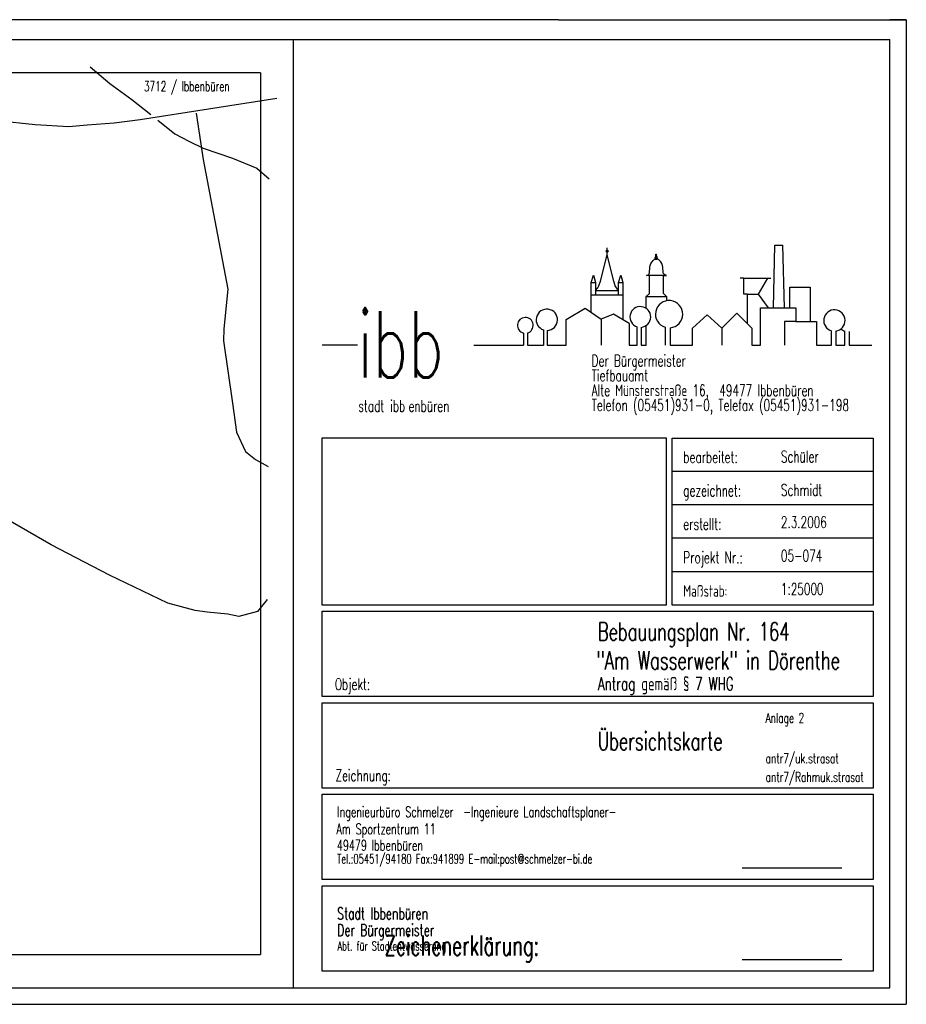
# Model space of a CAD drawing. Extents: x 3404591 to 3419117, y 5785597 to 5793047.
# Tile 3 of 3: x 3412425 to 3419117, y 5785622 to 5793047. Entities that reach past the tile are written whole.
import ezdxf

# ---------------------------------------------------------------- set-up
doc = ezdxf.new("R2010")
doc.units = 0
doc.header["$MEASUREMENT"] = 0
doc.linetypes.add('LINIENART0', pattern=[0])
for name, color, linetype in [('Autobahn', 7, 'Continuous'), ('Beschriftung_Karte', 7, 'Continuous'), ('Eisenbahn', 7, 'Continuous'), ('Landstraße', 7, 'Continuous'), ('NULLEBENE', 7, 'Continuous'), ('Rahmen', 7, 'Continuous')]:
    doc.layers.add(name, color=color, linetype=linetype)
doc.styles.add('SIMPLEX', font='simplex')

msp = doc.modelspace()

# ---------------------------------------------------------------- linework, layer by layer
at = {"layer": 'Autobahn', "color": 163, "linetype": 'LINIENART0'}
for p, q in [((3413333.98355, 5792293.66118), (3414365.85526, 5792456.30263)), ((3412167.92105, 5792295.93421), (3412542.97039, 5792257.29276)), ((3412542.97039, 5792257.29276), (3412795.27632, 5792241.38158)), ((3412795.27632, 5792241.38158), (3412933.93092, 5792255.01974)), ((3412933.93092, 5792255.01974), (3413138.50329, 5792268.65789)), ((3413138.50329, 5792268.65789), (3413333.98355, 5792293.66118))]:
    msp.add_line(p, q, dxfattribs=at)
at = {"layer": 'Eisenbahn', "color": 166, "linetype": 'LINIENART0'}
for p, q in [((3413756.51316, 5792340.95395), (3413811.06579, 5791993.18092)), ((3413811.06579, 5791993.18092), (3413997, 5791013.97697)), ((3413997, 5791013.97697), (3413965.17763, 5790716.21053)), ((3413965.17763, 5790716.21053), (3413962.63158, 5790624.20395)), ((3413962.63158, 5790624.20395), (3414030.82237, 5790155.96053)), ((3414030.82237, 5790155.96053), (3414062.64474, 5789935.47697)), ((3414062.64474, 5789935.47697), (3414128.5625, 5789790.00329)), ((3414128.5625, 5789790.00329), (3414205.84539, 5789730.90461)), ((3414205.84539, 5789730.90461), (3414301.3125, 5789676.35197)), ((3412662.43092, 5789087.54276), (3412087.35526, 5789419.40461)), ((3413104.24013, 5788857.52303), (3412662.43092, 5789087.54276)), ((3413542.93421, 5788646.13158), (3413104.24013, 5788857.52303)), ((3413749.77961, 5788591.57895), (3413542.93421, 5788646.13158)), ((3414293.03289, 5788675.68092), (3414220.29605, 5788584.75987)), ((3413840.70066, 5788580.21382), (3413749.77961, 5788591.57895)), ((3413995.26645, 5788564.30263), (3413840.70066, 5788580.21382)), ((3414079.36842, 5788546.11842), (3413995.26645, 5788564.30263)), ((3414220.29605, 5788584.75987), (3414079.36842, 5788546.11842))]:
    msp.add_line(p, q, dxfattribs=at)
at = {"layer": 'Landstraße', "color": 172, "linetype": 'LINIENART0'}
for p, q in [((3412956.57895, 5792690.42434), (3413106.59868, 5792565.40789)), ((3413106.59868, 5792565.40789), (3413272.52961, 5792444.9375)), ((3413272.52961, 5792444.9375), (3413415.73026, 5792331.28618)), ((3413468.00987, 5792290.37171), (3413597.57237, 5792185.8125)), ((3413597.57237, 5792185.8125), (3413702.13158, 5792131.25987)), ((3413702.13158, 5792131.25987), (3413811.23684, 5792078.98026)), ((3413811.23684, 5792078.98026), (3414031.72039, 5792001.69737)), ((3414031.72039, 5792001.69737), (3414215.83553, 5791926.6875)), ((3414215.83553, 5791926.6875), (3414309.02961, 5791847.13158))]:
    msp.add_line(p, q, dxfattribs=at)
at = {"layer": 'NULLEBENE', "color": 144, "linetype": 'LINIENART0'}
for p, q in [((3419116.68, 5793046.87702), (3418991.68, 5793046.87702)), ((3416851.93, 5791301.12702), (3416860.18, 5791309.37702)), ((3416851.93, 5791301.37702), (3416859.68, 5791309.37702)), ((3416851.93, 5791301.87702), (3416859.43, 5791309.37702)), ((3416851.93, 5791302.12702), (3416858.93, 5791309.37702)), ((3416851.93, 5791302.62702), (3416858.68, 5791309.37702)), ((3416851.93, 5791302.87702), (3416858.43, 5791309.37702)), ((3416852.18, 5791300.37702), (3416860.93, 5791309.12702)), ((3416852.18, 5791300.62702), (3416860.68, 5791309.12702)), ((3416852.18, 5791300.87702), (3416860.18, 5791309.12702)), ((3416852.18, 5791303.37702), (3416857.68, 5791309.12702)), ((3416852.18, 5791303.87702), (3416857.43, 5791309.12702)), ((3416852.43, 5791299.62702), (3416861.43, 5791308.87702)), ((3416852.43, 5791300.12702), (3416861.18, 5791308.87702)), ((3416852.43, 5791304.37702), (3416856.93, 5791308.87702)), ((3416852.43, 5791299.12702), (3416861.93, 5791308.62702)), ((3416852.43, 5791299.62702), (3416861.68, 5791308.62702)), ((3416852.43, 5791304.87702), (3416856.43, 5791308.62702)), ((3416852.68, 5791298.62702), (3416862.68, 5791308.62702)), ((3416852.68, 5791299.12702), (3416862.18, 5791308.62702)), ((3416852.93, 5791298.37702), (3416862.68, 5791308.37702)), ((3416852.93, 5791305.62702), (3416855.68, 5791308.37702)), ((3416852.93, 5791298.37702), (3416862.93, 5791308.12702)), ((3416853.18, 5791297.87702), (3416863.43, 5791308.12702)), ((3416853.18, 5791298.12702), (3416863.18, 5791308.12702)), ((3416853.43, 5791297.62702), (3416863.68, 5791307.87702)), ((3416853.68, 5791297.37702), (3416863.93, 5791307.62702)), ((3416853.68, 5791297.12702), (3416863.93, 5791307.37702)), ((3416853.93, 5791297.12702), (3416864.18, 5791307.37702)), ((3416854.18, 5791296.87702), (3416864.43, 5791307.12702)), ((3416854.18, 5791296.62702), (3416864.43, 5791306.87702)), ((3416854.43, 5791296.62702), (3416864.68, 5791306.87702)), ((3416854.68, 5791296.37702), (3416864.93, 5791306.62702)), ((3416854.68, 5791296.12702), (3416864.93, 5791306.37702)), ((3416854.93, 5791296.12702), (3416865.18, 5791306.37702)), ((3416855.43, 5791296.12702), (3416865.18, 5791305.87702)), ((3416855.43, 5791295.87702), (3416865.43, 5791305.62702)), ((3416855.68, 5791295.62702), (3416865.68, 5791305.62702)), ((3416855.93, 5791295.37702), (3416865.68, 5791305.37702)), ((3416856.18, 5791295.37702), (3416865.68, 5791305.12702)), ((3416856.43, 5791295.37702), (3416865.93, 5791304.87702)), ((3416856.68, 5791295.37702), (3416865.93, 5791304.37702)), ((3416856.93, 5791295.12702), (3416866.18, 5791304.37702)), ((3416857.18, 5791295.12702), (3416866.18, 5791303.87702)), ((3416857.43, 5791294.87702), (3416866.18, 5791303.87702)), ((3416857.68, 5791294.87702), (3416866.18, 5791303.37702)), ((3416858.18, 5791294.87702), (3416866.18, 5791303.12702)), ((3416858.43, 5791294.87702), (3416866.43, 5791302.87702)), ((3416858.68, 5791273.12702), (3416858.68, 5791327.12702)), ((3416858.68, 5791294.87702), (3416866.43, 5791302.62702)), ((3416858.93, 5791294.87702), (3416866.43, 5791302.12702)), ((3416859.43, 5791294.87702), (3416866.43, 5791301.87702)), ((3416859.68, 5791294.87702), (3416866.43, 5791301.37702)), ((3416860.18, 5791294.87702), (3416866.43, 5791301.12702)), ((3416860.68, 5791294.87702), (3416866.18, 5791300.62702)), ((3416860.93, 5791294.87702), (3416866.18, 5791300.37702)), ((3416861.43, 5791295.12702), (3416866.18, 5791299.62702)), ((3416861.93, 5791295.37702), (3416865.93, 5791299.12702)), ((3416862.68, 5791295.62702), (3416865.68, 5791298.37702)), ((3417226.93, 5791275.87702), (3417229.43, 5791278.37702)), ((3417226.93, 5791276.12702), (3417228.93, 5791278.37702)), ((3417226.93, 5791276.62702), (3417228.68, 5791278.37702)), ((3417226.93, 5791276.87702), (3417228.43, 5791278.37702)), ((3417226.93, 5791277.12702), (3417227.93, 5791278.37702)), ((3417226.93, 5791277.62702), (3417227.68, 5791278.37702)), ((3417226.93, 5791277.87702), (3417227.18, 5791278.37702)), ((3417226.93, 5791268.62702), (3417226.93, 5791278.12702)), ((3417226.93, 5791278.12702), (3417232.43, 5791278.12702)), ((3417226.93, 5791272.62702), (3417232.43, 5791278.12702)), ((3417226.93, 5791272.87702), (3417231.93, 5791278.12702)), ((3417226.93, 5791273.37702), (3417231.68, 5791278.12702)), ((3417226.93, 5791273.62702), (3417231.43, 5791278.12702)), ((3417226.93, 5791274.12702), (3417230.93, 5791278.12702)), ((3417226.93, 5791274.37702), (3417230.68, 5791278.12702)), ((3417226.93, 5791274.62702), (3417230.18, 5791278.12702)), ((3417226.93, 5791275.12702), (3417229.93, 5791278.12702)), ((3417226.93, 5791275.37702), (3417229.68, 5791278.12702)), ((3417226.93, 5791272.37702), (3417232.43, 5791277.62702)), ((3417226.93, 5791271.87702), (3417232.43, 5791277.37702)), ((3417232.43, 5791268.62702), (3417232.43, 5791278.12702)), ((3418113.93, 5790873.12702), (3418124.43, 5791347.62702)), ((3418124.43, 5791347.62702), (3418185.68, 5791347.62702)), ((3418196.18, 5790873.12702), (3418185.68, 5791347.62702)), ((3416808.68, 5791073.87702), (3416858.68, 5791273.12702)), ((3416908.68, 5791073.87702), (3416858.68, 5791273.12702)), ((3417184.68, 5791192.87702), (3417189.68, 5791207.87702)), ((3417189.68, 5791207.87702), (3417197.68, 5791221.37702)), ((3417197.68, 5791221.37702), (3417205.68, 5791230.87702)), ((3417205.68, 5791230.87702), (3417214.18, 5791237.37702)), ((3417214.18, 5791237.37702), (3417223.68, 5791239.87702)), ((3417219.68, 5791239.87702), (3417236.18, 5791256.62702)), ((3417219.68, 5791240.37702), (3417236.18, 5791256.62702)), ((3417219.68, 5791239.12702), (3417236.43, 5791256.12702)), ((3417219.68, 5791239.62702), (3417236.18, 5791256.12702)), ((3417219.68, 5791239.12702), (3417220.18, 5791247.87702)), ((3417219.93, 5791246.37702), (3417234.43, 5791260.62702)), ((3417219.93, 5791245.62702), (3417234.43, 5791260.12702)), ((3417219.93, 5791245.87702), (3417234.43, 5791260.12702)), ((3417219.93, 5791245.12702), (3417234.68, 5791259.87702)), ((3417219.93, 5791244.87702), (3417234.68, 5791259.62702)), ((3417219.93, 5791244.62702), (3417234.93, 5791259.37702)), ((3417219.93, 5791244.12702), (3417234.93, 5791259.12702)), ((3417219.93, 5791243.87702), (3417234.93, 5791258.87702)), ((3417219.93, 5791243.37702), (3417235.18, 5791258.62702)), ((3417219.93, 5791242.87702), (3417235.18, 5791258.37702)), ((3417219.93, 5791242.62702), (3417235.43, 5791258.12702)), ((3417219.93, 5791242.12702), (3417235.68, 5791257.87702)), ((3417219.93, 5791241.87702), (3417235.68, 5791257.62702)), ((3417219.93, 5791241.62702), (3417235.68, 5791257.37702)), ((3417219.93, 5791241.12702), (3417235.93, 5791257.12702)), ((3417219.93, 5791240.87702), (3417235.93, 5791256.87702)), ((3417219.93, 5791239.12702), (3417236.68, 5791255.87702)), ((3417220.18, 5791247.62702), (3417233.93, 5791261.37702)), ((3417220.18, 5791247.87702), (3417233.93, 5791261.37702)), ((3417220.18, 5791246.87702), (3417234.18, 5791260.87702)), ((3417220.18, 5791247.12702), (3417233.93, 5791260.87702)), ((3417220.18, 5791247.87702), (3417221.93, 5791253.87702)), ((3417220.43, 5791248.87702), (3417233.68, 5791262.12702)), ((3417220.43, 5791249.37702), (3417233.43, 5791262.12702)), ((3417220.43, 5791248.37702), (3417233.68, 5791261.62702)), ((3417220.43, 5791239.37702), (3417236.68, 5791255.37702)), ((3417220.68, 5791249.87702), (3417233.18, 5791262.37702)), ((3417220.93, 5791250.37702), (3417233.18, 5791262.62702)), ((3417220.93, 5791239.37702), (3417236.93, 5791255.37702)), ((3417221.18, 5791251.37702), (3417233.18, 5791263.12702)), ((3417221.18, 5791250.87702), (3417233.18, 5791262.87702)), ((3417221.18, 5791239.37702), (3417236.93, 5791255.12702)), ((3417221.43, 5791252.37702), (3417232.93, 5791263.87702)), ((3417221.43, 5791251.87702), (3417233.18, 5791263.62702)), ((3417221.68, 5791253.37702), (3417232.93, 5791264.37702)), ((3417221.68, 5791252.87702), (3417232.93, 5791264.12702)), ((3417221.68, 5791239.62702), (3417236.93, 5791254.87702)), ((3417221.93, 5791253.87702), (3417232.93, 5791264.87702)), ((3417221.93, 5791253.87702), (3417224.18, 5791258.62702)), ((3417222.18, 5791239.62702), (3417237.18, 5791254.62702)), ((3417222.43, 5791254.62702), (3417232.68, 5791265.12702)), ((3417222.43, 5791239.62702), (3417237.43, 5791254.37702)), ((3417222.68, 5791255.37702), (3417232.68, 5791265.37702)), ((3417222.93, 5791256.12702), (3417232.68, 5791265.62702)), ((3417222.93, 5791239.62702), (3417237.43, 5791254.12702)), ((3417223.18, 5791256.62702), (3417232.68, 5791266.12702)), ((3417223.43, 5791239.62702), (3417237.43, 5791253.87702)), ((3417223.68, 5791257.12702), (3417232.68, 5791266.37702)), ((3417223.68, 5791239.62702), (3417237.43, 5791253.62702)), ((3417223.68, 5791239.87702), (3417231.68, 5791240.37702)), ((3417223.93, 5791257.87702), (3417232.68, 5791266.62702)), ((3417224.18, 5791258.62702), (3417232.68, 5791266.87702)), ((3417224.18, 5791258.62702), (3417226.18, 5791262.87702)), ((3417224.18, 5791239.87702), (3417237.68, 5791253.37702)), ((3417224.43, 5791259.12702), (3417232.68, 5791267.37702)), ((3417224.68, 5791259.87702), (3417232.68, 5791267.62702)), ((3417224.68, 5791239.87702), (3417237.68, 5791252.87702)), ((3417224.93, 5791260.37702), (3417232.43, 5791267.87702)), ((3417224.93, 5791239.87702), (3417237.93, 5791252.87702)), ((3417225.43, 5791261.62702), (3417232.43, 5791268.62702)), ((3417225.43, 5791261.12702), (3417232.43, 5791268.12702)), ((3417225.43, 5791239.87702), (3417237.93, 5791252.37702)), ((3417225.68, 5791239.87702), (3417237.93, 5791252.37702)), ((3417225.93, 5791263.12702), (3417232.43, 5791269.62702)), ((3417225.93, 5791262.87702), (3417232.43, 5791269.37702)), ((3417225.93, 5791262.37702), (3417232.43, 5791268.87702)), ((3417225.93, 5791239.87702), (3417237.93, 5791251.87702)), ((3417226.18, 5791264.37702), (3417232.43, 5791270.62702)), ((3417226.18, 5791264.12702), (3417232.43, 5791270.37702)), ((3417226.18, 5791263.87702), (3417232.43, 5791269.87702)), ((3417226.18, 5791262.87702), (3417226.93, 5791268.62702)), ((3417226.43, 5791265.37702), (3417232.43, 5791271.37702)), ((3417226.43, 5791265.12702), (3417232.43, 5791271.12702)), ((3417226.43, 5791239.87702), (3417238.18, 5791251.87702)), ((3417226.68, 5791267.87702), (3417232.43, 5791273.62702)), ((3417226.68, 5791267.37702), (3417232.43, 5791273.12702)), ((3417226.68, 5791267.12702), (3417232.43, 5791272.87702)), ((3417226.68, 5791266.62702), (3417232.43, 5791272.37702)), ((3417226.68, 5791266.37702), (3417232.43, 5791272.12702)), ((3417226.68, 5791265.87702), (3417232.43, 5791271.62702)), ((3417226.68, 5791239.87702), (3417238.18, 5791251.37702)), ((3417226.93, 5791271.62702), (3417232.43, 5791277.12702)), ((3417226.93, 5791271.12702), (3417232.43, 5791276.62702)), ((3417226.93, 5791270.87702), (3417232.43, 5791276.37702)), ((3417226.93, 5791270.37702), (3417232.43, 5791275.87702)), ((3417226.93, 5791270.12702), (3417232.43, 5791275.62702)), ((3417226.93, 5791269.87702), (3417232.43, 5791275.37702)), ((3417226.93, 5791269.37702), (3417232.43, 5791274.87702)), ((3417226.93, 5791269.12702), (3417232.43, 5791274.62702)), ((3417226.93, 5791268.62702), (3417232.43, 5791274.12702)), ((3417226.93, 5791268.37702), (3417232.43, 5791273.87702)), ((3417227.18, 5791239.87702), (3417238.43, 5791251.12702)), ((3417227.43, 5791239.87702), (3417238.43, 5791250.87702)), ((3417227.68, 5791239.87702), (3417238.43, 5791250.62702)), ((3417228.18, 5791239.87702), (3417238.68, 5791250.37702)), ((3417228.68, 5791240.12702), (3417238.68, 5791249.87702)), ((3417228.93, 5791240.12702), (3417238.68, 5791249.87702)), ((3417237.18, 5791239.87702), (3417229.18, 5791240.37702)), ((3417229.43, 5791240.12702), (3417238.68, 5791249.37702)), ((3417229.68, 5791240.12702), (3417238.93, 5791249.37702)), ((3417230.18, 5791240.12702), (3417238.93, 5791248.87702)), ((3417230.43, 5791240.12702), (3417239.18, 5791248.87702)), ((3417230.68, 5791240.12702), (3417239.18, 5791248.37702)), ((3417231.18, 5791240.12702), (3417239.18, 5791248.12702)), ((3417231.43, 5791240.12702), (3417239.18, 5791247.87702)), ((3417231.93, 5791240.12702), (3417239.18, 5791247.62702)), ((3417232.18, 5791240.12702), (3417239.18, 5791247.12702)), ((3417233.18, 5791262.87702), (3417232.43, 5791268.62702)), ((3417232.68, 5791240.12702), (3417239.18, 5791246.87702)), ((3417232.93, 5791240.12702), (3417239.18, 5791246.37702)), ((3417235.18, 5791258.62702), (3417233.18, 5791262.87702)), ((3417233.18, 5791240.12702), (3417239.18, 5791246.12702)), ((3417233.68, 5791240.12702), (3417239.18, 5791245.62702)), ((3417233.93, 5791240.12702), (3417239.43, 5791245.62702)), ((3417234.18, 5791239.87702), (3417239.43, 5791245.12702)), ((3417234.43, 5791239.87702), (3417239.43, 5791244.87702)), ((3417234.93, 5791239.87702), (3417239.43, 5791244.62702)), ((3417237.43, 5791253.87702), (3417235.18, 5791258.62702)), ((3417235.18, 5791239.87702), (3417239.43, 5791244.12702)), ((3417235.68, 5791239.87702), (3417239.43, 5791243.87702)), ((3417235.93, 5791239.87702), (3417239.43, 5791243.37702)), ((3417236.18, 5791239.87702), (3417239.43, 5791243.12702)), ((3417236.68, 5791239.87702), (3417239.43, 5791242.62702)), ((3417236.93, 5791239.87702), (3417239.43, 5791242.37702)), ((3417237.18, 5791239.62702), (3417239.43, 5791242.12702)), ((3417246.68, 5791237.37702), (3417237.18, 5791239.87702)), ((3417239.18, 5791247.87702), (3417237.43, 5791253.87702)), ((3417237.43, 5791239.62702), (3417239.43, 5791241.62702)), ((3417237.68, 5791239.62702), (3417239.43, 5791241.37702)), ((3417237.93, 5791239.62702), (3417239.68, 5791241.12702)), ((3417238.18, 5791239.37702), (3417239.68, 5791240.87702)), ((3417238.68, 5791239.37702), (3417239.68, 5791240.37702)), ((3417238.68, 5791239.12702), (3417239.68, 5791240.12702)), ((3417239.68, 5791239.12702), (3417239.18, 5791247.87702)), ((3417239.18, 5791239.12702), (3417239.68, 5791239.62702)), ((3417239.18, 5791239.12702), (3417239.68, 5791239.37702)), ((3417255.18, 5791230.87702), (3417246.68, 5791237.37702)), ((3417263.18, 5791221.37702), (3417255.18, 5791230.87702)), ((3417271.18, 5791207.87702), (3417263.18, 5791221.37702)), ((3417276.18, 5791192.87702), (3417271.18, 5791207.87702)), ((3417174.18, 5791127.87702), (3417176.68, 5791131.87702)), ((3417176.68, 5791131.87702), (3417178.68, 5791136.87702)), ((3417178.68, 5791136.87702), (3417182.18, 5791179.87702)), ((3417182.18, 5791179.87702), (3417184.68, 5791192.87702)), ((3417278.68, 5791179.87702), (3417276.18, 5791192.87702)), ((3417282.18, 5791136.87702), (3417278.68, 5791179.87702)), ((3417284.18, 5791131.87702), (3417282.18, 5791136.87702)), ((3417286.68, 5791127.87702), (3417284.18, 5791131.87702)), ((3416739.18, 5791064.87702), (3416756.18, 5791121.12702)), ((3416739.18, 5790970.87702), (3416739.18, 5791064.87702)), ((3416739.18, 5791064.87702), (3416771.93, 5791064.87702)), ((3416756.18, 5791121.12702), (3416771.93, 5791064.87702)), ((3416771.93, 5791064.87702), (3416771.93, 5790970.87702)), ((3416796.68, 5791040.87702), (3416808.68, 5791073.87702)), ((3416920.68, 5791040.87702), (3416908.68, 5791073.87702)), ((3416945.43, 5791064.87702), (3416962.43, 5791121.12702)), ((3416945.43, 5790970.87702), (3416945.43, 5791064.87702)), ((3416945.43, 5791064.87702), (3416978.18, 5791064.87702)), ((3416962.43, 5791121.12702), (3416978.18, 5791064.87702)), ((3416978.18, 5791064.87702), (3416978.18, 5790970.87702)), ((3417154.68, 5791118.37702), (3417167.68, 5791123.37702)), ((3417177.68, 5791118.37702), (3417154.68, 5791118.37702)), ((3417167.68, 5791123.37702), (3417174.18, 5791127.87702)), ((3417283.18, 5791118.37702), (3417177.68, 5791118.37702)), ((3417177.68, 5790983.12702), (3417177.68, 5791118.37702)), ((3417283.18, 5790983.12702), (3417283.18, 5791118.37702)), ((3417283.18, 5791118.37702), (3417306.18, 5791118.37702)), ((3417293.18, 5791123.37702), (3417286.68, 5791127.87702)), ((3417306.18, 5791118.37702), (3417293.18, 5791123.37702)), ((3417891.18, 5791098.12702), (3417862.43, 5791098.12702)), ((3417891.18, 5790978.12702), (3417891.18, 5791098.12702)), ((3417891.18, 5791098.12702), (3418094.93, 5791098.12702)), ((3418068.68, 5791098.12702), (3417998.68, 5790978.12702)), ((3416771.93, 5791004.12702), (3416788.43, 5791025.87702)), ((3416771.93, 5791004.12702), (3416945.43, 5791004.12702)), ((3416788.43, 5791025.87702), (3416796.68, 5791040.87702)), ((3416928.93, 5791025.87702), (3416920.68, 5791040.87702)), ((3416945.43, 5791004.12702), (3416928.93, 5791025.87702)), ((3417153.18, 5790958.62702), (3417177.68, 5790983.12702)), ((3417307.68, 5790958.62702), (3417283.18, 5790983.12702)), ((3418238.18, 5790873.12702), (3418238.18, 5791029.12702)), ((3418238.18, 5791029.12702), (3418392.18, 5791029.12702)), ((3418392.18, 5791029.12702), (3418392.18, 5790771.87702)), ((3416739.18, 5790970.87702), (3416978.18, 5790970.87702)), ((3416739.18, 5790839.37702), (3416739.18, 5790970.87702)), ((3416978.18, 5790970.87702), (3416978.18, 5790786.87702)), ((3417153.18, 5790869.62702), (3417153.18, 5790958.62702)), ((3417153.18, 5790958.62702), (3417307.68, 5790958.62702)), ((3417307.68, 5790958.62702), (3417307.68, 5790926.87702)), ((3417918.68, 5790978.12702), (3417891.18, 5790978.12702)), ((3417918.68, 5790978.12702), (3417998.68, 5790978.12702)), ((3417918.68, 5790753.12702), (3417918.68, 5790978.12702)), ((3417998.68, 5790978.12702), (3418073.68, 5790873.12702)), ((3416549.18, 5790786.12702), (3416693.18, 5790871.62702)), ((3416693.18, 5790871.62702), (3416813.18, 5790787.62702)), ((3417724.43, 5790721.62702), (3417837.18, 5790834.62702)), ((3417950.18, 5790721.62702), (3417837.18, 5790834.62702)), ((3418016.18, 5790592.62702), (3418016.18, 5790873.12702)), ((3418016.18, 5790873.12702), (3418281.93, 5790873.12702)), ((3418281.93, 5790873.12702), (3418281.93, 5790771.87702)), ((3416549.18, 5790592.62702), (3416549.18, 5790786.12702)), ((3416905.68, 5790826.62702), (3416813.18, 5790787.62702)), ((3416813.18, 5790787.62702), (3416813.18, 5790592.62702)), ((3417026.18, 5790756.12702), (3416905.68, 5790826.62702)), ((3417503.18, 5790721.62702), (3417613.68, 5790821.12702)), ((3417724.43, 5790721.62702), (3417613.68, 5790821.12702)), ((3418281.93, 5790771.87702), (3418197.93, 5790771.87702)), ((3418197.93, 5790771.87702), (3418197.93, 5790591.62702)), ((3418281.93, 5790771.87702), (3418439.43, 5790771.87702)), ((3418439.43, 5790771.87702), (3418439.43, 5790591.62702)), ((3416228.18, 5790683.87702), (3416228.18, 5790592.62702)), ((3416257.18, 5790684.62702), (3416257.18, 5790592.62702)), ((3416378.68, 5790707.37702), (3416378.68, 5790592.62702)), ((3416407.43, 5790703.37702), (3416407.43, 5790592.62702)), ((3417026.18, 5790756.12702), (3417026.18, 5790592.62702)), ((3417086.18, 5790592.62702), (3417086.18, 5790730.62702)), ((3417115.93, 5790726.87702), (3417115.93, 5790592.62702)), ((3417152.18, 5790592.62702), (3417152.18, 5790737.62702)), ((3417296.18, 5790727.62702), (3417296.18, 5790592.62702)), ((3417334.93, 5790723.37702), (3417334.93, 5790592.62702)), ((3417503.18, 5790592.62702), (3417503.18, 5790721.62702)), ((3417724.43, 5790721.62702), (3417724.43, 5790592.12702)), ((3417950.18, 5790721.62702), (3417950.18, 5790592.62702)), ((3418553.18, 5790591.62702), (3418553.18, 5790700.62702)), ((3418584.68, 5790698.87702), (3418584.68, 5790591.62702)), ((3418652.93, 5790591.62702), (3418652.93, 5790698.12702)), ((3418685.93, 5790696.37702), (3418685.93, 5790591.62702)), ((3414975.18, 5790591.87702), (3414709.18, 5790591.87702)), ((3415853.68, 5790592.62702), (3416228.18, 5790592.62702)), ((3416257.18, 5790592.62702), (3416378.68, 5790592.62702)), ((3416407.43, 5790592.62702), (3416549.18, 5790592.62702)), ((3417026.18, 5790592.62702), (3417086.18, 5790592.62702)), ((3417115.93, 5790592.62702), (3417152.18, 5790592.62702)), ((3417334.93, 5790592.62702), (3417503.18, 5790592.62702)), ((3417950.18, 5790592.62702), (3418016.18, 5790592.62702)), ((3418439.43, 5790591.62702), (3418553.18, 5790591.62702)), ((3418584.68, 5790591.62702), (3418652.93, 5790591.62702)), ((3418685.93, 5790591.62702), (3418855.93, 5790591.62702)), ((3417877.43, 5786650.87702), (3418630.93, 5786650.87702)), ((3405491.705, 5785996.915), (3414241.705, 5785996.90694)), ((3417877.43, 5785960.87702), (3418630.93, 5785960.87702)), ((3414484.85753, 5785745.13898), (3414491.68, 5785746.87702)), ((3405116.68, 5785621.87702), (3419116.68, 5785621.87702))]:
    msp.add_line(p, q, dxfattribs=at)
at = {"layer": 'NULLEBENE', "color": 145, "linetype": 'LINIENART0'}
for p, q in [((3414709.43, 5788631.87702), (3414709.43, 5789894.37702)), ((3414709.43, 5789894.37702), (3417303.43, 5789894.37702)), ((3417303.43, 5789894.37702), (3417303.43, 5788631.87702)), ((3417349.43, 5788631.87702), (3417349.43, 5789892.37702)), ((3417349.43, 5789892.37702), (3418865.43, 5789892.37702)), ((3418865.43, 5789892.37702), (3418865.43, 5789640.37702)), ((3418865.43, 5789640.37702), (3417349.43, 5789640.37702)), ((3418865.43, 5789640.37702), (3418865.43, 5789388.37702)), ((3418865.43, 5789388.37702), (3417349.43, 5789388.37702)), ((3418865.43, 5789388.37702), (3418865.43, 5789136.12702)), ((3418865.43, 5789136.12702), (3417349.43, 5789136.12702)), ((3418865.43, 5789136.12702), (3418865.43, 5788884.12702)), ((3418865.43, 5788884.12702), (3417349.43, 5788884.12702)), ((3418865.43, 5788884.12702), (3418865.43, 5788631.87702)), ((3417303.43, 5788631.87702), (3414709.43, 5788631.87702)), ((3418865.43, 5788631.87702), (3417349.43, 5788631.87702)), ((3414709.43, 5787941.87702), (3414709.43, 5788585.87702)), ((3414709.43, 5788585.87702), (3418866.68, 5788585.87702)), ((3418866.68, 5788585.87702), (3418866.68, 5787941.87702)), ((3418866.68, 5787941.87702), (3414709.43, 5787941.87702)), ((3414709.43, 5787251.87702), (3414709.43, 5787895.87702)), ((3414709.43, 5787895.87702), (3418866.68, 5787895.87702)), ((3418866.68, 5787895.87702), (3418866.68, 5787251.87702)), ((3418866.68, 5787251.87702), (3414709.43, 5787251.87702)), ((3414709.43, 5787205.87702), (3418866.68, 5787205.87702)), ((3414709.43, 5786561.87702), (3414709.43, 5787205.62702)), ((3418866.68, 5787205.87702), (3418866.68, 5786561.87702)), ((3418866.68, 5786561.87702), (3414709.43, 5786561.87702)), ((3414709.43, 5785871.87702), (3414709.43, 5786515.87702)), ((3414709.43, 5786515.87702), (3418866.68, 5786515.87702)), ((3418866.68, 5786515.87702), (3418866.68, 5785871.87702)), ((3418866.68, 5785871.87702), (3414709.43, 5785871.87702))]:
    msp.add_line(p, q, dxfattribs=at)
at = {"layer": 'NULLEBENE', "color": 161, "linetype": 'LINIENART0'}
for p, q in [((3414491.68, 5785746.87702), (3414491.68, 5785996.87702)), ((3405241.68, 5785746.87702), (3414491.68, 5785746.87702)), ((3414491.68, 5785746.87702), (3418991.68, 5785746.87702))]:
    msp.add_line(p, q, dxfattribs=at)
at = {"layer": 'NULLEBENE', "color": 144, "linetype": 'LINIENART0'}
msp.add_circle((3416859.18, 5791302.12702), 7.25, dxfattribs=at)
for centre, radius, start, end in [((3417326.18, 5790825.87702), 102.75, 274.87927, 253.02029), ((3416403.93, 5790783.87702), 80.5, 272.48955, 251.73373), ((3417109.18, 5790804.87702), 78.25, 274.94596, 252.72238), ((3418573.93, 5790778.62702), 80.5, 277.67698, 255.05711), ((3416241.18, 5790741.87702), 59.5, 285.6144, 257.36663), ((3418675.43, 5790778.62702), 83, 230.50401, 254.45742)]:
    msp.add_arc(centre, radius, start, end, dxfattribs=at)
at = {"layer": 'Rahmen', "color": 144, "linetype": 'LINIENART0'}
for p, q in [((3416491.68, 5793046.87702), (3405116.68, 5793046.87702)), ((3416491.68, 5793046.87702), (3419116.68, 5793046.87702)), ((3419116.68, 5793046.87702), (3419116.68, 5785621.87702)), ((3414241.70903, 5792646.90694), (3405491.70903, 5792646.915)), ((3414241.70903, 5792646.90694), (3414241.705, 5785996.90694))]:
    msp.add_line(p, q, dxfattribs=at)
at = {"layer": 'Rahmen', "color": 161, "linetype": 'LINIENART0'}
for p, q in [((3405241.68, 5792896.87702), (3418991.68, 5792896.87702)), ((3414491.68, 5785996.87702), (3414491.68, 5792896.87702)), ((3418991.68, 5785746.87702), (3418991.68, 5792896.87702))]:
    msp.add_line(p, q, dxfattribs=at)

# ---------------------------------------------------------------- texts
at = {"layer": 'Beschriftung_Karte', "color": 128, "linetype": 'LINIENART0', "style": 'SIMPLEX', "width": 0.66046}
msp.add_text('3712 / Ibbenbüren', height=75, dxfattribs=at).set_placement((3413362.872, 5792507.214))
at = {"layer": 'NULLEBENE', "color": 144, "linetype": 'LINIENART0', "style": 'SIMPLEX', "width": 0.66046}
for s, height, p in [('ibb', 500, (3414975.18, 5790348.12702)), ('Der Bürgermeister', 87.5, (3416742.18, 5790431.87702)), ('Tiefbauamt', 87.5, (3416742.18, 5790320.12702)), ('Alte Münsterstraße 16,  49477 Ibbenbüren', 87.5, (3416742.18, 5790208.37702)), ('stadt', 87.5, (3414981.43, 5790089.62702)), ('ibb', 87.5, (3415221.43, 5790089.62702)), ('enbüren', 87.5, (3415359.43, 5790089.62702)), ('Telefon (05451)931-0, Telefax (05451)931-198', 87.5, (3416742.18, 5790096.62702)), ('bearbeitet:', 87.5, (3417433.68, 5789704.12702)), ('Schüler', 87.5, (3418170.18, 5789708.62702)), ('gezeichnet:', 87.5, (3417433.68, 5789452.12702)), ('Schmidt', 87.5, (3418170.18, 5789456.62702)), ('erstellt:', 87.5, (3417433.68, 5789199.87702)), ('2.3.2006', 87.5, (3418170.18, 5789213.87702)), ('05-074', 87.5, (3418170.18, 5788961.62702)), ('Projekt Nr.:', 87.5, (3417433.68, 5788947.87702)), ('Maßstab:', 87.5, (3417433.68, 5788695.62702)), ('1:25000', 87.5, (3418170.18, 5788709.62702)), ('"Am Wasserwerk" in Dörenthe', 137.5, (3416778.43234, 5788146.42747)), ('Objekt:', 87.5, (3414803.43, 5787992.12702)), ('Anlage 2', 75, (3418054.93, 5787743.62702)), ('Übersichtskarte', 137.5, (3416788.18, 5787537.87702)), ('antr7/uk.strasat', 75, (3418054.93, 5787439.12702)), ('Zeichnung:', 87.5, (3414808.68, 5787304.37702)), ('antr7/Rahmuk.strasat', 75, (3418054.93, 5787298.37702)), ('Ingenieurbüro Schmelzer  -Ingenieure Landschaftsplaner-', 80, (3414821.18, 5787033.12702)), ('Am Sportzentrum 11', 80, (3414815.84474, 5786904.13923)), ('49479 Ibbenbüren', 80, (3414819.25952, 5786781.20717)), ('Tel.:05451/94180 Fax:941899 E-mail:post@schmelzer-bi.de', 70, (3414820.96691, 5786683.88596)), ('Stadt Ibbenbüren', 90, (3414822.13294, 5786261.45545)), ('Der Bürgermeister', 90, (3414822.13294, 5786136.13045)), ('Abt. für Stadtentwässerung', 67.5, (3414824.60794, 5786027.90545))]:
    msp.add_text(s, height=height, dxfattribs=at).set_placement(p)
at = {"layer": 'NULLEBENE', "color": 145, "linetype": 'LINIENART0', "style": 'SIMPLEX', "width": 0.66046}
msp.add_text('Bebauungsplan Nr. 164', height=137.5, dxfattribs=at).set_placement((3416788.18, 5788364.12702))
at = {"layer": 'NULLEBENE', "color": 141, "linetype": 'LINIENART0', "style": 'SIMPLEX', "width": 0.66046}
msp.add_text('Antrag gemäß § 7 WHG', height=100, dxfattribs=at).set_placement((3416788.18, 5787989.62702))
at = {"layer": 'Rahmen', "color": 144, "linetype": 'LINIENART0', "style": 'SIMPLEX', "width": 0.66046}
msp.add_text('Zeichenerklärung:', height=150, dxfattribs=at).set_placement((3415178.77938, 5785989.94503))

doc.saveas('drawing.dxf')
